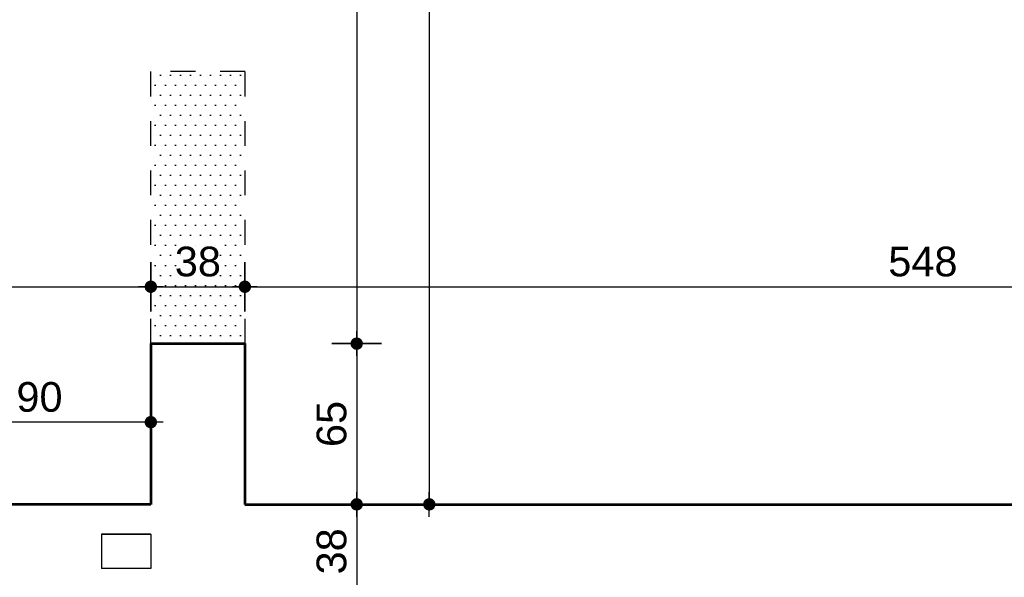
# Model space of a CAD drawing. Header units: millimetres. Extents: x 11979 to 37895, y 18730 to 47884.
# Tile 243 of 256: x 35098 to 35496, y 44241 to 44466. Entities that reach past the tile are written whole.
import ezdxf

# ---------------------------------------------------------------- set-up
doc = ezdxf.new("R2010")
doc.units = ezdxf.units.MM
doc.linetypes.add('4002', pattern=[2, 1, -1])
for name, color, linetype in [('-LI-WIDOK', 2, 'Continuous'), ('-WYMIAR', 8, 'Continuous'), ('_PROJEKTOWANE', 5, 'Continuous')]:
    doc.layers.add(name, color=color, linetype=linetype)
doc.layers.add('-ŚCIANY DZIAŁOWE', color=3, linetype='Continuous', lineweight=35)
doc.layers.add('-ŚCIANY NOŚNE', color=4, linetype='Continuous', lineweight=53)
doc.layers.add('DO USU', color=7, linetype='Continuous', true_color=0x969696)
doc.layers.add('ISTN. BUD', color=253, linetype='Continuous', true_color=0x828282)
doc.styles.get("Standard").update_dxf_attribs({"font": 'arial.ttf'})
doc.dimstyles.new('CZA-KROPKA-50', dxfattribs={"dimtxt": 12, "dimasz": 1, "dimexe": 2, "dimexo": 25, "dimgap": 4, "dimtad": 1, "dimdec": 1, "dimrnd": 0.5, "dimzin": 9, "dimdsep": 46, "dimtxsty": 'Standard', "dimblk": 'CZA-KROPKA', "dimblk1": 'CZA-KROPKA', "dimblk2": 'CZA-KROPKA', "dimsah": 1, "dimcen": -20, "dimse1": 1, "dimse2": 1, "dimclrd": 8, "dimclre": 8, "dimclrt": 9, "dimadec": 0, "dimazin": 0, "dimtfac": 1, "dimtdec": 1, "dimtmove": 1, "dimatfit": 3, "dimldrblk": 'CZA-KROPKA', "dimfxl": 1, "dimtolj": 1, "dimtzin": 9, "dimarcsym": 0})

# ---------------------------------------------------------------- blocks, each defined once
blk = doc.blocks.new('CZA-KROPKA')
at = {"layer": '-WYMIAR', "linetype": 'ByBlock'}
for p, q in [((0, 10), (0, -10)), ((5, 0), (-5, 0))]:
    blk.add_line(p, q, dxfattribs=at)
at = {"layer": '-WYMIAR', "linetype": 'ByBlock', "const_width": 2.5}
blk.add_lwpolyline([(-1.25, 0, 1), (1.25, 0, 1)], format="xyb", close=True, dxfattribs=at)
blk = doc.blocks.new('*D2688')
at = {"layer": '-LI-WIDOK', "color": 8, "lineweight": -2}
blk.add_line((34651.93, 44358.43), (35149.93, 44358.43), dxfattribs=at)
at = {"layer": 'Defpoints', "color": 0}
for p in [(34650.93, 44358.43), (35150.93, 44358.43), (35150.93, 44357.93)]:
    blk.add_point(p, dxfattribs=at)
at = {"layer": '-LI-WIDOK', "color": 8, "lineweight": -2, "rotation": 180}
blk.add_blockref('CZA-KROPKA', (34650.93, 44358.43), dxfattribs=at)
at = {"layer": '-LI-WIDOK', "color": 8, "lineweight": -2}
blk.add_blockref('CZA-KROPKA', (35150.93, 44358.43), dxfattribs=at)
at = {"layer": '-LI-WIDOK', "color": 9, "insert": (34900.93, 44368.56), "char_height": 12, "attachment_point": 5}
blk.add_mtext('\\A1;500', dxfattribs=at)
blk = doc.blocks.new('*D2689')
at = {"layer": '-LI-WIDOK', "color": 8, "lineweight": -2}
blk.add_line((35151.93, 44358.43), (35187.93, 44358.43), dxfattribs=at)
at = {"layer": 'Defpoints', "color": 0}
for p in [(35150.93, 44358.43), (35188.93, 44358.43), (35188.93, 44357.93)]:
    blk.add_point(p, dxfattribs=at)
at = {"layer": '-LI-WIDOK', "color": 8, "lineweight": -2, "rotation": 180}
blk.add_blockref('CZA-KROPKA', (35150.93, 44358.43), dxfattribs=at)
at = {"layer": '-LI-WIDOK', "color": 8, "lineweight": -2}
blk.add_blockref('CZA-KROPKA', (35188.93, 44358.43), dxfattribs=at)
at = {"layer": '-LI-WIDOK', "color": 9, "insert": (35169.93, 44368.56), "char_height": 12, "attachment_point": 5}
blk.add_mtext('\\A1;38', dxfattribs=at)
blk = doc.blocks.new('*D2690')
at = {"layer": '-LI-WIDOK', "color": 8, "lineweight": -2}
blk.add_line((35189.93, 44358.43), (35735.93, 44358.43), dxfattribs=at)
at = {"layer": 'Defpoints', "color": 0}
for p in [(35188.93, 44358.43), (35736.93, 44358.43), (35736.93, 44354.93)]:
    blk.add_point(p, dxfattribs=at)
at = {"layer": '-LI-WIDOK', "color": 8, "lineweight": -2, "rotation": 180}
blk.add_blockref('CZA-KROPKA', (35188.93, 44358.43), dxfattribs=at)
at = {"layer": '-LI-WIDOK', "color": 8, "lineweight": -2}
blk.add_blockref('CZA-KROPKA', (35736.93, 44358.43), dxfattribs=at)
at = {"layer": '-LI-WIDOK', "color": 9, "insert": (35462.93, 44368.56), "char_height": 12, "attachment_point": 5}
blk.add_mtext('\\A1;548', dxfattribs=at)
blk = doc.blocks.new('*D2708')
at = {"layer": '-LI-WIDOK', "color": 8, "lineweight": -2}
blk.add_line((35234.12, 44334.43), (35234.12, 44271.43), dxfattribs=at)
at = {"layer": 'Defpoints', "color": 0}
for p in [(35188.93, 44335.43), (35188.93, 44270.43), (35234.12, 44270.43)]:
    blk.add_point(p, dxfattribs=at)
at = {"layer": '-LI-WIDOK', "color": 8, "lineweight": -2}
for p, rotation in [((35234.12, 44335.43), 90), ((35234.12, 44270.43), 270)]:
    blk.add_blockref('CZA-KROPKA', p, dxfattribs=dict(at, rotation=rotation))
at = {"layer": '-LI-WIDOK', "color": 9, "insert": (35224, 44302.93), "char_height": 12, "attachment_point": 5, "rotation": 90}
blk.add_mtext('\\A1;65', dxfattribs=at)
blk = doc.blocks.new('*D2709')
at = {"layer": '-LI-WIDOK', "color": 8, "lineweight": -2}
blk.add_line((35234.12, 44269.43), (35234.12, 44233.43), dxfattribs=at)
at = {"layer": 'Defpoints', "color": 0}
for p in [(35188.93, 44270.43), (35175.93, 44232.43), (35234.12, 44232.43)]:
    blk.add_point(p, dxfattribs=at)
at = {"layer": '-LI-WIDOK', "color": 8, "lineweight": -2}
for p, rotation in [((35234.12, 44270.43), 90), ((35234.12, 44232.43), 270)]:
    blk.add_blockref('CZA-KROPKA', p, dxfattribs=dict(at, rotation=rotation))
at = {"layer": '-LI-WIDOK', "color": 9, "insert": (35223.99, 44251.43), "char_height": 12, "attachment_point": 5, "rotation": 90}
blk.add_mtext('\\A1;38', dxfattribs=at)
blk = doc.blocks.new('*D2741')
at = {"layer": '-LI-WIDOK', "color": 8, "lineweight": -2}
blk.add_line((36466.9, 45107.43), (36466.9, 43687.43), dxfattribs=at)
at = {"layer": 'Defpoints', "color": 0}
for p in [(35203.4, 45108.43), (36312.93, 43686.43), (36466.9, 43686.43)]:
    blk.add_point(p, dxfattribs=at)
at = {"layer": '-LI-WIDOK', "color": 8, "lineweight": -2}
for p, rotation in [((36466.9, 45108.43), 90), ((36466.9, 43686.43), 270)]:
    blk.add_blockref('CZA-KROPKA', p, dxfattribs=dict(at, rotation=rotation))
at = {"layer": '-LI-WIDOK', "color": 9, "insert": (36456.87, 44397.43), "char_height": 12, "attachment_point": 5, "rotation": 90}
blk.add_mtext('\\A1;1422', dxfattribs=at)
blk = doc.blocks.new('*D2744')
at = {"layer": '-LI-WIDOK', "color": 8, "lineweight": -2}
blk.add_line((36394.7, 44806.43), (36394.7, 44315.43), dxfattribs=at)
at = {"layer": 'Defpoints', "color": 0}
for p in [(35203.4, 44807.43), (36312.93, 44314.43), (36394.7, 44314.43)]:
    blk.add_point(p, dxfattribs=at)
at = {"layer": '-LI-WIDOK', "color": 8, "lineweight": -2}
for p, rotation in [((36394.7, 44807.43), 90), ((36394.7, 44314.43), 270)]:
    blk.add_blockref('CZA-KROPKA', p, dxfattribs=dict(at, rotation=rotation))
at = {"layer": '-LI-WIDOK', "color": 9, "insert": (36384.57, 44560.93), "char_height": 12, "attachment_point": 5, "rotation": 90}
blk.add_mtext('\\A1;493', dxfattribs=at)
blk = doc.blocks.new('*D2788')
at = {"layer": '-ŚCIANY DZIAŁOWE', "color": 8, "lineweight": -2}
blk.add_line((35234.12, 44654.43), (35234.12, 44336.43), dxfattribs=at)
at = {"layer": 'Defpoints', "color": 0}
for p in [(35188.93, 44655.43), (35188.93, 44335.43), (35234.12, 44335.43)]:
    blk.add_point(p, dxfattribs=at)
at = {"layer": '-ŚCIANY DZIAŁOWE', "color": 8, "lineweight": -2}
for p, rotation in [((35234.12, 44655.43), 90), ((35234.12, 44335.43), 270)]:
    blk.add_blockref('CZA-KROPKA', p, dxfattribs=dict(at, rotation=rotation))
at = {"layer": '-ŚCIANY DZIAŁOWE', "color": 9, "insert": (35223.99, 44495.43), "char_height": 12, "attachment_point": 5, "rotation": 90, "bg_fill": 3, "box_fill_scale": 1.1, "bg_fill_color": 257, "bg_fill_transparency": 0}
blk.add_mtext('\\A1;320', dxfattribs=at)
blk = doc.blocks.new('*D2930')
at = {"layer": '_PROJEKTOWANE', "color": 8, "lineweight": -2}
blk.add_line((35263.46, 44768.43), (35263.46, 44271.43), dxfattribs=at)
at = {"layer": 'Defpoints', "color": 0}
for p in [(35211.18, 44769.43), (35263.46, 44270.43), (35323.64, 44270.43)]:
    blk.add_point(p, dxfattribs=at)
at = {"layer": '_PROJEKTOWANE', "color": 8, "lineweight": -2}
for p, rotation in [((35263.46, 44769.43), 90), ((35263.46, 44270.43), 270)]:
    blk.add_blockref('CZA-KROPKA', p, dxfattribs=dict(at, rotation=rotation))
at = {"layer": '_PROJEKTOWANE', "color": 9, "insert": (35253.34, 44519.93), "char_height": 12, "attachment_point": 5, "rotation": 90}
blk.add_mtext('\\A1;499', dxfattribs=at)
blk = doc.blocks.new('*D2996')
at = {"layer": '_PROJEKTOWANE', "color": 8, "lineweight": -2}
blk.add_line((35149.93, 44303.67), (35061.93, 44303.67), dxfattribs=at)
at = {"layer": 'Defpoints', "color": 0}
for p in [(35060.93, 44303.67), (35060.93, 44270.43), (35150.93, 44270.43)]:
    blk.add_point(p, dxfattribs=at)
at = {"layer": '_PROJEKTOWANE', "color": 8, "lineweight": -2, "rotation": 180}
blk.add_blockref('CZA-KROPKA', (35060.93, 44303.67), dxfattribs=at)
at = {"layer": '_PROJEKTOWANE', "color": 8, "lineweight": -2}
blk.add_blockref('CZA-KROPKA', (35150.93, 44303.67), dxfattribs=at)
at = {"layer": '_PROJEKTOWANE', "color": 9, "insert": (35105.93, 44313.8), "char_height": 12, "attachment_point": 5}
blk.add_mtext('\\A1;90', dxfattribs=at)

msp = doc.modelspace()

# ---------------------------------------------------------------- linework, layer by layer
at = {"layer": '-LI-WIDOK'}
for p, q in [((35130.93, 44258.43), (35150.93, 44258.43)), ((35150.93, 44258.43), (35130.93, 44258.43)), ((35130.93, 44258.43), (35130.93, 44244.43)), ((35150.93, 44258.43), (35150.93, 44244.43)), ((35150.93, 44244.43), (35130.93, 44244.43))]:
    msp.add_line(p, q, dxfattribs=at)
at = {"layer": '-ŚCIANY NOŚNE'}
for p, q in [((35150.93, 44335.43), (35150.93, 44270.43)), ((35188.93, 44335.43), (35188.93, 44270.43)), ((35137.93, 44270.43), (35060.93, 44270.43)), ((35150.93, 44270.43), (35060.93, 44270.43)), ((35188.93, 44270.43), (35599.84, 44270.43))]:
    msp.add_line(p, q, dxfattribs=at)
at = {"layer": 'DO USU', "linetype": '4002', "ltscale": 10}
for p in [(35188.93, 44445.43), (35150.93, 44335.43)]:
    msp.add_line(p, (35150.93, 44445.43), dxfattribs=at)

# ---------------------------------------------------------------- dimensions: what is measured, and where the dimension line sits
at = {"layer": '-LI-WIDOK'}
for base, p1, p2, picture, middle in [((36466.9, 43686.43), (35203.4, 45108.43), (36312.93, 43686.43), '*D2741', (36456.87, 44397.43)), ((36394.7, 44314.43), (35203.4, 44807.43), (36312.93, 44314.43), '*D2744', (36384.57, 44560.93)), ((35234.12, 44270.43), (35188.93, 44335.43), (35188.93, 44270.43), '*D2708', (35224, 44302.93)), ((35234.12, 44232.43), (35188.93, 44270.43), (35175.93, 44232.43), '*D2709', (35223.99, 44251.43))]:
    dim = msp.add_linear_dim(base=base, p1=p1, p2=p2, angle=90, dimstyle='CZA-KROPKA-50', override={"dimfxl": 0, "dimfxlon": 1}, dxfattribs=at)
    dim.commit()
    dim.dimension.update_dxf_attribs({"geometry": picture, "text_midpoint": middle})
for base, p1, p2, picture, middle in [((35150.93, 44358.43), (34650.93, 44358.43), (35150.93, 44357.93), '*D2688', (34900.93, 44368.56)), ((35188.93, 44358.43), (35150.93, 44358.43), (35188.93, 44357.93), '*D2689', (35169.93, 44368.56)), ((35736.93, 44358.43), (35188.93, 44358.43), (35736.93, 44354.93), '*D2690', (35462.93, 44368.56))]:
    dim = msp.add_linear_dim(base=base, p1=p1, p2=p2, dimstyle='CZA-KROPKA-50', override={"dimfxl": 0, "dimfxlon": 1}, dxfattribs=at)
    dim.commit()
    dim.dimension.update_dxf_attribs({"geometry": picture, "text_midpoint": middle})
at = {"layer": '_PROJEKTOWANE'}
dim = msp.add_linear_dim(base=(35060.93, 44303.67), p1=(35150.93, 44270.43), p2=(35060.93, 44270.43), dimstyle='CZA-KROPKA-50', dxfattribs=at)
dim.commit()
dim.dimension.update_dxf_attribs({"geometry": '*D2996', "text_midpoint": (35105.93, 44313.8)})

# ---------------------------------------------------------------- next in the draw order: dimensions: what is measured, and where the dimension line sits
at = {"layer": '-ŚCIANY DZIAŁOWE'}
dim = msp.add_linear_dim(base=(35234.12, 44335.43), p1=(35188.93, 44655.43), p2=(35188.93, 44335.43), angle=90, dimstyle='CZA-KROPKA-50', override={"dimfxl": 0, "dimfxlon": 1, "dimtfill": 1}, dxfattribs=at)
dim.commit()
dim.dimension.update_dxf_attribs({"geometry": '*D2788', "text_midpoint": (35223.99, 44495.43)})

# ---------------------------------------------------------------- next in the draw order: hatches: boundary and pattern name
at = {"layer": 'ISTN. BUD'}
h = msp.add_hatch(dxfattribs=at)
h.set_pattern_fill('DOTS', color=256, scale=2.55)
h.set_pattern_definition([(0, (22316.1314, 20126.9158), (2.0240625, 4.048125), [0, -4.048125])])
h.paths.add_polyline_path([(35150.93, 44655.43), (35150.93, 44535.43), (35188.93, 44535.43), (35188.93, 44655.43)])
h.paths.add_polyline_path([(35150.93, 44335.43), (35150.93, 44445.43), (35188.93, 44445.43), (35188.93, 44335.43)])

# ---------------------------------------------------------------- next in the draw order: linework, layer by layer
at = {"layer": '-ŚCIANY NOŚNE'}
msp.add_line((35150.93, 44335.43), (35188.93, 44335.43), dxfattribs=at)
at = {"layer": 'DO USU', "linetype": '4002', "ltscale": 10}
msp.add_line((35188.93, 44445.43), (35188.93, 44335.43), dxfattribs=at)

# ---------------------------------------------------------------- next in the draw order: dimensions: what is measured, and where the dimension line sits
at = {"layer": '_PROJEKTOWANE'}
dim = msp.add_linear_dim(base=(35263.46, 44270.43), p1=(35211.18, 44769.43), p2=(35323.64, 44270.43), angle=90, dimstyle='CZA-KROPKA-50', dxfattribs=at)
dim.commit()
dim.dimension.update_dxf_attribs({"geometry": '*D2930', "text_midpoint": (35253.34, 44519.93)})

doc.saveas('drawing.dxf')
